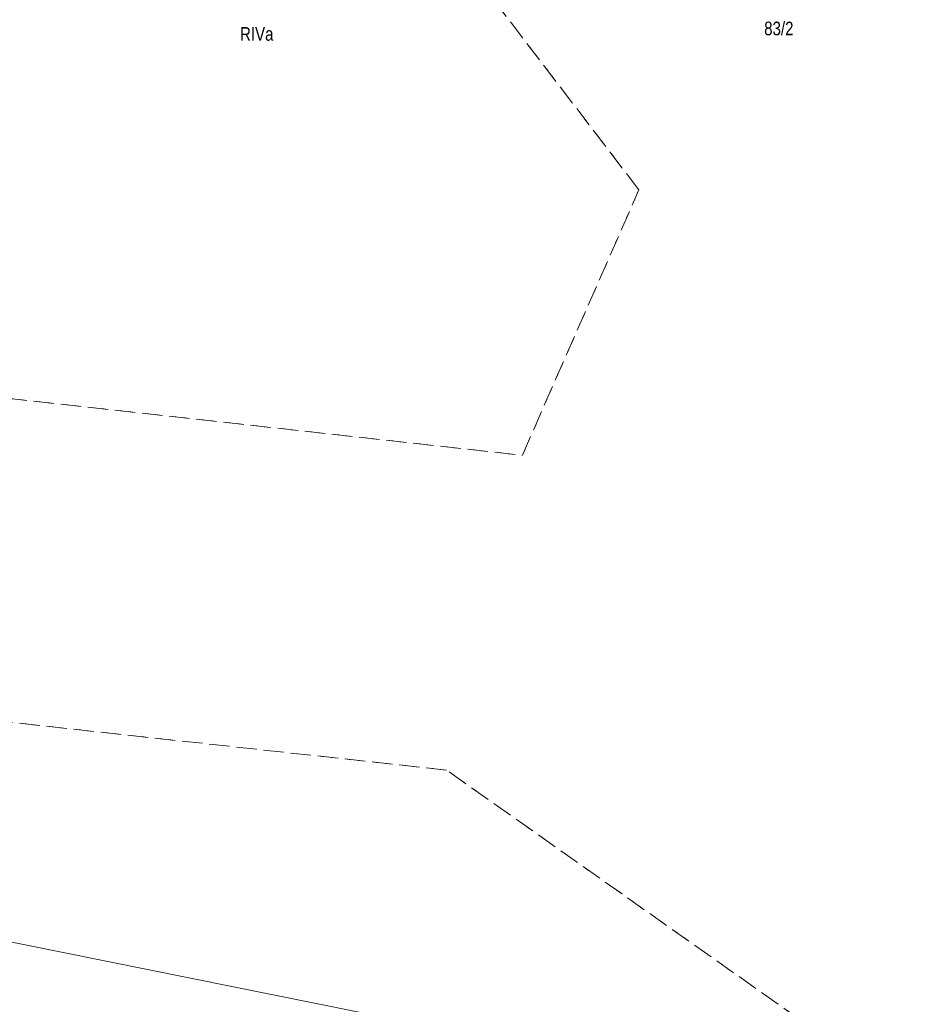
# Model space of a CAD drawing. Header units: inches. Extents: x 6497603 to 6502483, y 5925790 to 5934357.
# Tile 24 of 256: x 6499785 to 6499883, y 5926138 to 5926246. Entities that reach past the tile are written whole.
import ezdxf
from ezdxf.enums import TextEntityAlignment as Align

# ---------------------------------------------------------------- set-up
doc = ezdxf.new("R2010")
doc.units = ezdxf.units.IN
doc.header["$MEASUREMENT"] = 0
for name, pattern in [('219-1000', [0, 0]), ('egkk-1000', [3, 2.25, -0.75]), ('egug-1000', [1.5, 0.75, -0.75])]:
    doc.linetypes.add(name, pattern=pattern)
for name, color, linetype in [('209-oznaczenie konturu klasyfikacyjnego', 7, 'Continuous'), ('211-numer działki ewidencyjnej', 7, 'Continuous'), ('217-kontur klasyfikacyjny', 7, 'Continuous'), ('218-kontur użytku gruntowego', 7, 'Continuous'), ('219-działka ewidencyjna', 7, 'Continuous')]:
    doc.layers.add(name, color=color, linetype=linetype)
doc.styles.get("Standard").update_dxf_attribs({"font": 'arial.ttf'})

msp = doc.modelspace()

# ---------------------------------------------------------------- linework, layer by layer
at = {"layer": '217-kontur klasyfikacyjny', "color": 3, "linetype": 'egkk-1000', "lineweight": 18, "flags": 128}
for points in [[(6499852.89, 5926227.62), (6499815.96, 5926275.86)], [(6499840.08, 5926198.45), (6499852.89, 5926227.62)], [(6499762.49, 5926207.05), (6499840.08, 5926198.45)], [(6499831.75, 5926163.86), (6499756.38, 5926172.13)], [(6499880.45, 5926129.5), (6499831.75, 5926163.86)]]:
    msp.add_lwpolyline(points, dxfattribs=at)
at = {"layer": '218-kontur użytku gruntowego', "color": 3, "linetype": 'egug-1000', "lineweight": 18, "flags": 128}
for points in [[(6499852.89, 5926227.62), (6499815.96, 5926275.86)], [(6499840.08, 5926198.45), (6499852.89, 5926227.62)], [(6499762.49, 5926207.05), (6499840.08, 5926198.45)], [(6499831.75, 5926163.86), (6499756.38, 5926172.13)], [(6499880.45, 5926129.5), (6499831.75, 5926163.86)]]:
    msp.add_lwpolyline(points, dxfattribs=at)
at = {"layer": '219-działka ewidencyjna', "color": 3, "linetype": '219-1000', "lineweight": 18, "flags": 128}
msp.add_lwpolyline([(6499951.19, 5926111.26), (6499752.67, 5926151.26)], dxfattribs=at)

# ---------------------------------------------------------------- texts
at = {"layer": '209-oznaczenie konturu klasyfikacyjnego', "color": 3, "linetype": 'Continuous', "lineweight": 18, "width": 0.79}
msp.add_text('RIVa', height=1.5, dxfattribs=at).set_placement((6499809.04, 5926245.5), align=Align.TOP_LEFT)
at = {"layer": '211-numer działki ewidencyjnej', "color": 3, "linetype": 'Continuous', "lineweight": 18, "width": 0.79}
msp.add_text('83/2', height=1.5, dxfattribs=at).set_placement((6499866.66, 5926246.1), align=Align.TOP_LEFT)

doc.saveas('drawing.dxf')
